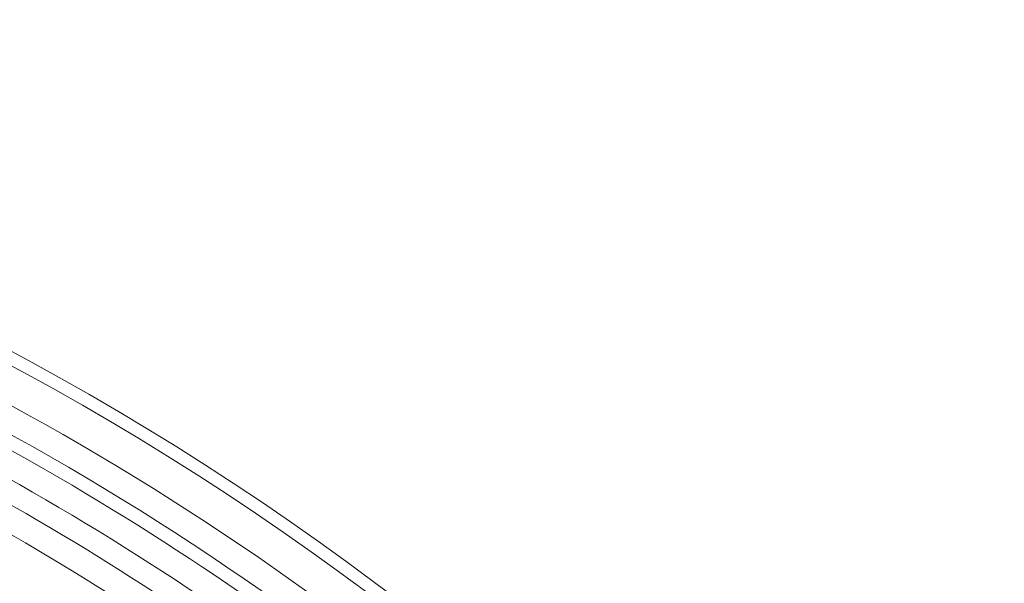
# Model space of a CAD drawing. Header units: inches. Extents: x 0 to 210, y -297 to 0.
# Tile 47 of 76: x 110.45 to 118.11, y -185.83 to -181.45. Entities that reach past the tile are written whole.
import ezdxf

# ---------------------------------------------------------------- set-up
doc = ezdxf.new("R2010")
doc.units = ezdxf.units.IN
doc.header["$MEASUREMENT"] = 0
doc.layers.add('Lag 4', color=7, linetype='Continuous')

msp = doc.modelspace()

# ---------------------------------------------------------------- linework, layer by layer
at = {"layer": 'Lag 4', "color": 7, "lineweight": 9, "true_color": 0xffffff}
for points in [[(122.0343, -203.4452), (122.0343, -191.2949), (112.1846, -181.4452), (100.0343, -181.4452), (87.8841, -181.4452), (78.0343, -191.2949), (78.0343, -203.4452), (78.0343, -215.5955), (87.8841, -225.4452), (100.0343, -225.4452), (112.1846, -225.4452), (122.0343, -215.5955), (122.0343, -203.4452)], [(121.9357, -203.4452), (121.9357, -191.3494), (112.1301, -181.5438), (100.0343, -181.5438), (87.9385, -181.5438), (78.1329, -191.3494), (78.1329, -203.4452), (78.1329, -215.541), (87.9385, -225.3466), (100.0343, -225.3466), (112.1301, -225.3466), (121.9357, -215.541), (121.9357, -203.4452)]]:
    msp.add_open_spline(points, degree=3, knots=[0, 0, 0, 0, 1, 1, 1, 2, 2, 2, 3, 3, 3, 4, 4, 4, 4], dxfattribs=at)
for points in [[(113.3604, -186.4049), (111.9849, -185.3293), (110.4843, -184.4241), (108.8913, -183.7092)], [(113.2372, -186.5624), (111.8745, -185.4967), (110.3877, -184.5999), (108.8094, -183.8916)], [(112.6523, -186.2532), (111.6217, -185.4968), (110.5252, -184.8346), (109.376, -184.2746)], [(112.534, -186.4144), (111.5131, -185.6651), (110.4268, -185.0091), (109.2884, -184.4543)], [(112.2883, -186.4465), (111.364, -185.7802), (110.3869, -185.1904), (109.3667, -184.6829)], [(112.0858, -186.5473), (111.1687, -185.8932), (110.1998, -185.3149), (109.1888, -184.818)]]:
    msp.add_open_spline(points, degree=3, dxfattribs=at)

doc.saveas('drawing.dxf')
